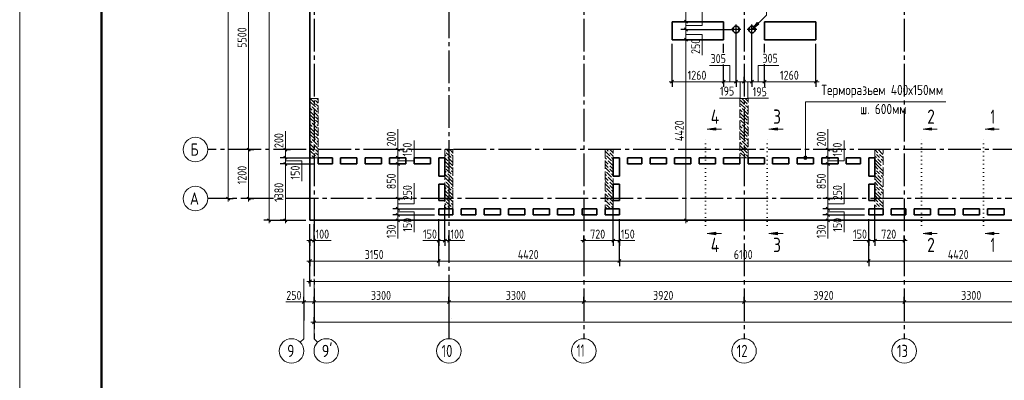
# Model space of a CAD drawing. Header units: millimetres. Extents: x 0 to 61017, y 0 to 42000.
# Tile 2 of 21: x 0 to 24087, y 15950 to 24781. Entities that reach past the tile are written whole.
import ezdxf

# ---------------------------------------------------------------- set-up
doc = ezdxf.new("R2010")
doc.units = ezdxf.units.MM
for name, pattern in [('______2', [270, 200, -70]), ('______5', [1100, 800, -100, 100, -100]), ('______9', [100, 0, -100])]:
    doc.linetypes.add(name, pattern=pattern)
for name, color, linetype, lineweight in [('Standard', 7, 'Continuous', 25), ('ЖБ Перекрытие верхний уровень', 7, 'Continuous', 35), ('ЖБ Пилон', 7, 'Continuous', 35), ('Оси', 40, '______5', 18), ('Примечания', 7, 'Continuous', 25), ('Размерная выноска', 7, 'Continuous', 13), ('Узлы символ', 7, 'Continuous', 25)]:
    doc.layers.add(name, color=color, linetype=linetype, lineweight=lineweight)
doc.styles.add('GOST 2.304-81', font='txt')
doc.styles.add('ISOCPEUR', font='txt')

msp = doc.modelspace()

# ---------------------------------------------------------------- hatches: boundary and pattern name
at = {"layer": 'ЖБ Пилон', "linetype": 'Continuous', "lineweight": 18, "transparency": 33554687}
for points in [[(7100, 22787), (7103, 22783), (7100, 22780)], [(7130, 22663), (7137, 22670), (7143, 22663), (7137, 22657)], [(7210, 22823), (7217, 22830), (7223, 22823), (7217, 22817)], [(7210, 22743), (7217, 22750), (7223, 22743), (7217, 22737)], [(17620, 22827), (17623, 22823), (17620, 22820)], [(17620, 22747), (17623, 22743), (17620, 22740)], [(17730, 22703), (17737, 22710), (17743, 22703), (17737, 22697)], [(17810, 22703), (17817, 22710), (17820, 22707), (17820, 22700), (17817, 22697)], [(7100, 22467), (7103, 22463), (7100, 22460)], [(7170, 22543), (7177, 22550), (7183, 22543), (7177, 22537)], [(7210, 22423), (7217, 22430), (7223, 22423), (7217, 22417)], [(7250, 22623), (7257, 22630), (7263, 22623), (7257, 22617)], [(7290, 22503), (7297, 22510), (7300, 22507), (7300, 22500), (7297, 22497)], [(17620, 22427), (17623, 22423), (17620, 22420)], [(17650, 22623), (17657, 22630), (17663, 22623), (17657, 22617)], [(17690, 22503), (17697, 22510), (17703, 22503), (17697, 22497)], [(17770, 22583), (17777, 22590), (17783, 22583), (17777, 22577)], [(7100, 22387), (7103, 22383), (7100, 22380)], [(7130, 22263), (7137, 22270), (7143, 22263), (7137, 22257)], [(7210, 22343), (7217, 22350), (7223, 22343), (7217, 22337)], [(7250, 22223), (7257, 22230), (7263, 22223), (7257, 22217)], [(17620, 22347), (17623, 22343), (17620, 22340)], [(17650, 22223), (17657, 22230), (17663, 22223), (17657, 22217)], [(17730, 22303), (17737, 22310), (17743, 22303), (17737, 22297)], [(17770, 22183), (17777, 22190), (17783, 22183), (17777, 22177)], [(17810, 22303), (17817, 22310), (17820, 22307), (17820, 22300), (17817, 22297)], [(7100, 22067), (7103, 22063), (7100, 22060)], [(7100, 21987), (7103, 21983), (7100, 21980)], [(7170, 22143), (7177, 22150), (7183, 22143), (7177, 22137)], [(7210, 22023), (7217, 22030), (7223, 22023), (7217, 22017)], [(7210, 21943), (7217, 21950), (7223, 21943), (7217, 21937)], [(7290, 22103), (7297, 22110), (7300, 22107), (7300, 22100), (7297, 22097)], [(17620, 22027), (17623, 22023), (17620, 22020)], [(17620, 21947), (17623, 21943), (17620, 21940)], [(17690, 22103), (17697, 22110), (17703, 22103), (17697, 22097)], [(7130, 21863), (7137, 21870), (7143, 21863), (7137, 21857)], [(7170, 21743), (7177, 21750), (7183, 21743), (7177, 21737)], [(7250, 21823), (7257, 21830), (7263, 21823), (7257, 21817)], [(7290, 21703), (7297, 21710), (7300, 21707), (7300, 21700), (7297, 21697)], [(17650, 21823), (17657, 21830), (17663, 21823), (17657, 21817)], [(17690, 21703), (17697, 21710), (17703, 21703), (17697, 21697)], [(17730, 21903), (17737, 21910), (17743, 21903), (17737, 21897)], [(17770, 21783), (17777, 21790), (17783, 21783), (17777, 21777)], [(17810, 21903), (17817, 21910), (17820, 21907), (17820, 21900), (17817, 21897)], [(7100, 21667), (7103, 21663), (7100, 21660)], [(7100, 21587), (7103, 21583), (7100, 21580)], [(7130, 21463), (7137, 21470), (7143, 21463), (7137, 21457)], [(7210, 21623), (7217, 21630), (7223, 21623), (7217, 21617)], [(7210, 21543), (7217, 21550), (7223, 21543), (7217, 21537)], [(10410, 21543), (10417, 21550), (10423, 21543), (10417, 21537)], [(10530, 21503), (10537, 21510), (10543, 21503), (10537, 21497)], [(14330, 21463), (14337, 21470), (14343, 21463), (14337, 21457)], [(14410, 21543), (14417, 21550), (14423, 21543), (14417, 21537)], [(17620, 21627), (17623, 21623), (17620, 21620)], [(17620, 21547), (17623, 21543), (17620, 21540)], [(17730, 21503), (17737, 21510), (17743, 21503), (17737, 21497)], [(17810, 21503), (17817, 21510), (17820, 21507), (17820, 21500), (17817, 21497)], [(20930, 21503), (20937, 21510), (20943, 21503), (20937, 21497)], [(21010, 21503), (21017, 21510), (21023, 21503), (21017, 21497)], [(21090, 21583), (21097, 21590), (21103, 21583), (21097, 21577)], [(7250, 21423), (7257, 21430), (7263, 21423), (7257, 21417)], [(10410, 21223), (10417, 21230), (10423, 21223), (10417, 21217)], [(10450, 21423), (10457, 21430), (10463, 21423), (10457, 21417)], [(10490, 21303), (10497, 21310), (10503, 21303), (10497, 21297)], [(10570, 21383), (10577, 21390), (10583, 21383), (10577, 21377)], [(14370, 21343), (14377, 21350), (14383, 21343), (14377, 21337)], [(14410, 21223), (14417, 21230), (14423, 21223), (14417, 21217)], [(14450, 21423), (14457, 21430), (14463, 21423), (14457, 21417)], [(14490, 21303), (14497, 21310), (14503, 21303), (14497, 21297)], [(17650, 21423), (17657, 21430), (17663, 21423), (17657, 21417)], [(20970, 21383), (20977, 21390), (20983, 21383), (20977, 21377)], [(21050, 21383), (21057, 21390), (21063, 21383), (21057, 21377)], [(21090, 21263), (21097, 21270), (21103, 21263), (21097, 21257)], [(10410, 21143), (10417, 21150), (10423, 21143), (10417, 21137)], [(10450, 21023), (10457, 21030), (10463, 21023), (10457, 21017)], [(10530, 21103), (10537, 21110), (10543, 21103), (10537, 21097)], [(10570, 20983), (10577, 20990), (10583, 20983), (10577, 20977)], [(14330, 21063), (14337, 21070), (14343, 21063), (14337, 21057)], [(14410, 21143), (14417, 21150), (14423, 21143), (14417, 21137)], [(14450, 21023), (14457, 21030), (14463, 21023), (14457, 21017)], [(20930, 21103), (20937, 21110), (20943, 21103), (20937, 21097)], [(20970, 20983), (20977, 20990), (20983, 20983), (20977, 20977)], [(21010, 21103), (21017, 21110), (21023, 21103), (21017, 21097)], [(21050, 20983), (21057, 20990), (21063, 20983), (21057, 20977)], [(21090, 21183), (21097, 21190), (21103, 21183), (21097, 21177)], [(10410, 20823), (10417, 20830), (10423, 20823), (10417, 20817)], [(10410, 20743), (10417, 20750), (10423, 20743), (10417, 20737)], [(10490, 20903), (10497, 20910), (10503, 20903), (10497, 20897)], [(14370, 20943), (14377, 20950), (14383, 20943), (14377, 20937)], [(14410, 20823), (14417, 20830), (14423, 20823), (14417, 20817)], [(14410, 20743), (14417, 20750), (14423, 20743), (14417, 20737)], [(14490, 20903), (14497, 20910), (14503, 20903), (14497, 20897)], [(21090, 20863), (21097, 20870), (21103, 20863), (21097, 20857)], [(21090, 20783), (21097, 20790), (21103, 20783), (21097, 20777)], [(10450, 20623), (10457, 20630), (10463, 20623), (10457, 20617)], [(10490, 20503), (10497, 20510), (10503, 20503), (10497, 20497)], [(10530, 20703), (10537, 20710), (10543, 20703), (10537, 20697)], [(10570, 20583), (10577, 20590), (10583, 20583), (10577, 20577)], [(14330, 20663), (14337, 20670), (14343, 20663), (14337, 20657)], [(14370, 20543), (14377, 20550), (14383, 20543), (14377, 20537)], [(14450, 20623), (14457, 20630), (14463, 20623), (14457, 20617)], [(14490, 20503), (14497, 20510), (14503, 20503), (14497, 20497)], [(20930, 20703), (20937, 20710), (20943, 20703), (20937, 20697)], [(20970, 20583), (20977, 20590), (20983, 20583), (20977, 20577)], [(21010, 20703), (21017, 20710), (21023, 20703), (21017, 20697)], [(21050, 20583), (21057, 20590), (21063, 20583), (21057, 20577)], [(10410, 20423), (10417, 20430), (10423, 20423), (10417, 20417)], [(10410, 20343), (10417, 20350), (10423, 20343), (10417, 20337)], [(10530, 20303), (10537, 20310), (10543, 20303), (10537, 20297)], [(14330, 20263), (14337, 20270), (14343, 20263), (14337, 20257)], [(14410, 20423), (14417, 20430), (14423, 20423), (14417, 20417)], [(14410, 20343), (14417, 20350), (14423, 20343), (14417, 20337)], [(20930, 20303), (20937, 20310), (20943, 20303), (20937, 20297)], [(21010, 20303), (21017, 20310), (21023, 20303), (21017, 20297)], [(21090, 20463), (21097, 20470), (21103, 20463), (21097, 20457)], [(21090, 20383), (21097, 20390), (21103, 20383), (21097, 20377)], [(10450, 20223), (10457, 20230), (10463, 20223), (10457, 20217)], [(10570, 20183), (10577, 20190), (10583, 20183), (10577, 20177)], [(14450, 20223), (14457, 20230), (14463, 20223), (14457, 20217)], [(20970, 20183), (20977, 20190), (20983, 20183), (20977, 20177)], [(21050, 20183), (21057, 20190), (21063, 20183), (21057, 20177)]]:
    msp.add_hatch(color=7, dxfattribs=at).paths.add_polyline_path(points, flags=16)
at = {"layer": 'Примечания', "linetype": 'Continuous', "lineweight": 13, "transparency": 33554687}
msp.add_hatch(color=7, dxfattribs=at).paths.add_polyline_path([(18085, 24667), (17915, 24540), (18042, 24710)], flags=16)
for points in [[(19242, 21439), (19197, 21439), (19181, 21422)], [(19242, 21439), (19181, 21422), (19259, 21422)], [(19197, 21439), (19242, 21439), (19220, 21445)], [(19259, 21422), (19181, 21422), (19175, 21400)], [(19259, 21422), (19175, 21400), (19265, 21400)], [(19265, 21400), (19175, 21400), (19181, 21377)], [(19265, 21400), (19181, 21377), (19259, 21377)], [(19259, 21377), (19181, 21377), (19197, 21361)], [(19259, 21377), (19197, 21361), (19242, 21361)], [(19242, 21361), (19197, 21361), (19220, 21355)]]:
    msp.add_hatch(color=7, dxfattribs=at).paths.add_polyline_path(points)
at = {"layer": 'Узлы символ', "linetype": 'Continuous', "lineweight": 13, "transparency": 33554687}
for points in [[(17030, 22072), (16820, 22102), (17030, 22132)], [(18540, 22072), (18330, 22102), (18540, 22132)], [(22310, 22072), (22100, 22102), (22310, 22132)], [(23828, 22072), (23618, 22102), (23828, 22132)], [(17030, 19515), (16820, 19545), (17030, 19575)], [(18540, 19515), (18330, 19545), (18540, 19575)], [(22310, 19515), (22100, 19545), (22310, 19575)], [(23828, 19515), (23618, 19545), (23828, 19575)]]:
    msp.add_hatch(color=7, dxfattribs=at).paths.add_polyline_path(points, flags=16)

# ---------------------------------------------------------------- linework, layer by layer
at = {"layer": 'Standard', "color": 7, "linetype": 'Continuous', "lineweight": 13, "transparency": 33554687}
for p, q in [((5600, 21600), (5600, 27100)), ((16297, 27100), (16297, 24730)), ((16297, 24730), (16297, 24540)), ((16297, 24540), (16297, 24290)), ((16297, 24290), (16297, 19870)), ((15960, 23260), (15885, 23260)), ((17220, 23260), (17525, 23260)), ((17525, 23260), (17720, 23260)), ((17720, 23260), (17915, 23260)), ((17915, 23260), (18220, 23260)), ((18220, 23260), (19480, 23260)), ((19480, 23260), (19555, 23260)), ((6500, 21600), (6500, 21675)), ((9250, 21600), (9250, 21675)), ((19770, 21600), (19770, 21675)), ((6500, 21400), (6500, 21250)), ((6500, 21250), (6500, 19870)), ((9250, 21250), (9250, 20400)), ((19770, 21250), (19770, 20400)), ((5100, 20400), (5100, 20325)), ((5600, 20400), (5600, 20325)), ((9250, 20400), (9250, 20150)), ((19770, 20400), (19770, 20150)), ((9250, 20150), (9250, 20000)), ((9250, 20000), (9250, 19870)), ((19770, 20150), (19770, 20000)), ((19770, 20000), (19770, 19870)), ((6100, 19870), (6100, 19795)), ((6500, 19870), (6500, 19795)), ((9250, 19870), (9250, 19795)), ((16297, 19870), (16297, 19795)), ((19770, 19870), (19770, 19795)), ((7100, 19370), (7025, 19370)), ((7100, 19370), (7200, 19370)), ((7200, 19370), (7275, 19370)), ((10250, 19370), (10175, 19370)), ((10250, 19370), (10400, 19370)), ((10400, 19370), (10500, 19370)), ((10500, 19370), (10575, 19370)), ((13800, 19370), (13725, 19370)), ((14520, 19370), (13800, 19370)), ((14670, 19370), (14520, 19370)), ((14670, 19370), (14745, 19370)), ((20770, 19370), (20695, 19370)), ((20770, 19370), (20920, 19370)), ((20920, 19370), (21640, 19370)), ((21640, 19370), (21715, 19370)), ((7100, 18870), (7025, 18870)), ((7100, 18870), (10250, 18870)), ((10250, 18870), (14670, 18870)), ((14670, 18870), (20770, 18870)), ((20770, 18870), (25190, 18870)), ((6950, 16970), (6950, 18432)), ((7100, 18370), (7025, 18370)), ((7100, 18370), (49710, 18370)), ((7200, 16970), (7200, 18432)), ((6950, 17870), (6875, 17870)), ((6950, 17870), (7200, 17870)), ((7200, 17870), (10500, 17870)), ((10500, 17870), (13800, 17870)), ((13800, 17870), (17720, 17870)), ((17720, 17870), (21640, 17870)), ((21640, 17870), (24940, 17870)), ((7200, 17370), (7125, 17370)), ((49280, 17370), (7200, 17370)), ((6950, 16970), (6862, 16882)), ((7200, 16970), (7288, 16882))]:
    msp.add_line(p, q, dxfattribs=at)
at = {"layer": 'Standard', "color": 251, "linetype": 'Continuous', "lineweight": -3, "true_color": 0x656565, "transparency": 33554687}
for p, q in [((16297, 24730), (16172, 24730)), ((16297, 24730), (16422, 24730)), ((16297, 24540), (16172, 24540)), ((16297, 24540), (16422, 24540)), ((15960, 23260), (15960, 24190)), ((16297, 24290), (16172, 24290)), ((16297, 24290), (16422, 24290)), ((16297, 24290), (16297, 24290)), ((17220, 23970), (17220, 24190)), ((19480, 23260), (19480, 24190)), ((15960, 23260), (15960, 23385)), ((17220, 23260), (17220, 23385)), ((17525, 23260), (17525, 23385)), ((17720, 23260), (17720, 23385)), ((17915, 23260), (17915, 23385)), ((18220, 23260), (18220, 23385)), ((19480, 23260), (19480, 23385)), ((15960, 23260), (15960, 23135)), ((17220, 23260), (17220, 23135)), ((17525, 23260), (17525, 23135)), ((17720, 23260), (17720, 23135)), ((17915, 23260), (17915, 23135)), ((18220, 23260), (18220, 23135)), ((19480, 23260), (19480, 23135)), ((5600, 21600), (5475, 21600)), ((5600, 21600), (5725, 21600)), ((5600, 21600), (5600, 21600)), ((6500, 21600), (6375, 21600)), ((6500, 21600), (6625, 21600)), ((6500, 21600), (6500, 21600)), ((9250, 21600), (9125, 21600)), ((9250, 21600), (9375, 21600)), ((9250, 21600), (9250, 21600)), ((19770, 21600), (19645, 21600)), ((19770, 21600), (19895, 21600)), ((19770, 21600), (19770, 21600)), ((6500, 21400), (6375, 21400)), ((6500, 21250), (6375, 21250)), ((6500, 21400), (6625, 21400)), ((6500, 21250), (6625, 21250)), ((9250, 21400), (9125, 21400)), ((9250, 21250), (9125, 21250)), ((9250, 21400), (9375, 21400)), ((9250, 21400), (9250, 21400)), ((9250, 21250), (9375, 21250)), ((9250, 21250), (9250, 21250)), ((19770, 21400), (19645, 21400)), ((19770, 21250), (19645, 21250)), ((19770, 21400), (19895, 21400)), ((19770, 21400), (19770, 21400)), ((19770, 21250), (19895, 21250)), ((19770, 21250), (19770, 21250)), ((5100, 20400), (4975, 20400)), ((5100, 20400), (5225, 20400)), ((5100, 20400), (5100, 20400)), ((5600, 20400), (5475, 20400)), ((5600, 20400), (5725, 20400)), ((5600, 20400), (5600, 20400)), ((9250, 20400), (9125, 20400)), ((9250, 20400), (9375, 20400)), ((9250, 20400), (9250, 20400)), ((19770, 20400), (19645, 20400)), ((19770, 20400), (19895, 20400)), ((19770, 20400), (19770, 20400)), ((9250, 20150), (9125, 20150)), ((9250, 20000), (9125, 20000)), ((9250, 20150), (9375, 20150)), ((9250, 20000), (9375, 20000)), ((19770, 20150), (19645, 20150)), ((19770, 20000), (19645, 20000)), ((19770, 20150), (19895, 20150)), ((19770, 20000), (19895, 20000)), ((6100, 19870), (5975, 19870)), ((6100, 19870), (6225, 19870)), ((6100, 19870), (7000, 19870)), ((6500, 19870), (6375, 19870)), ((6500, 19870), (6625, 19870)), ((6500, 19870), (7000, 19870)), ((7100, 18870), (7100, 19770)), ((7100, 18370), (7100, 19770)), ((7100, 19370), (7100, 19770)), ((7200, 19370), (7200, 19770)), ((9250, 19870), (9125, 19870)), ((9250, 19870), (9375, 19870)), ((9250, 19870), (9250, 19870)), ((16297, 19870), (16172, 19870)), ((16297, 19870), (16422, 19870)), ((16297, 19870), (16297, 19870)), ((19770, 19870), (19645, 19870)), ((19770, 19870), (19895, 19870)), ((19770, 19870), (19770, 19870)), ((7100, 19370), (7100, 19495)), ((7100, 19370), (7100, 19245)), ((7200, 19370), (7200, 19495)), ((7200, 19370), (7200, 19245)), ((10250, 19370), (10250, 19495)), ((10250, 19370), (10250, 19245)), ((10400, 19370), (10400, 19495)), ((10400, 19370), (10400, 19245)), ((10500, 19370), (10500, 19495)), ((10500, 19370), (10500, 19245)), ((10500, 19370), (10500, 19190)), ((13800, 19370), (13800, 19495)), ((13800, 19370), (13800, 19245)), ((13800, 19370), (13800, 19305)), ((14520, 19370), (14520, 19495)), ((14520, 19370), (14520, 19245)), ((14670, 19370), (14670, 19495)), ((14670, 19370), (14670, 19245)), ((20770, 19370), (20770, 19495)), ((20770, 19370), (20770, 19245)), ((20920, 19370), (20920, 19495)), ((20920, 19370), (20920, 19245)), ((21640, 19370), (21640, 19495)), ((21640, 19370), (21640, 19245)), ((21640, 19370), (21640, 19305)), ((7100, 18870), (7100, 18995)), ((7100, 18870), (7100, 18745)), ((10250, 18870), (10250, 18995)), ((10250, 18870), (10250, 18745)), ((14670, 18870), (14670, 18995)), ((14670, 18870), (14670, 18745)), ((20770, 18870), (20770, 18995)), ((20770, 18870), (20770, 18745)), ((7100, 18370), (7100, 18495)), ((7100, 18370), (7100, 18245)), ((6950, 17870), (6950, 17995)), ((6950, 17870), (6950, 17745)), ((6950, 17870), (6950, 17418)), ((7200, 17870), (7200, 17995)), ((7200, 17870), (7200, 17745)), ((7200, 17870), (7200, 17418)), ((10500, 17870), (10500, 17995)), ((10500, 17870), (10500, 17745)), ((10500, 17870), (10500, 17418)), ((13800, 17870), (13800, 17995)), ((13800, 17870), (13800, 17745)), ((13800, 17870), (13800, 17418)), ((17720, 17870), (17720, 17995)), ((17720, 17870), (17720, 17745)), ((17720, 17870), (17720, 17418)), ((21640, 17870), (21640, 17995)), ((21640, 17870), (21640, 17745)), ((21640, 17870), (21640, 17418)), ((7200, 17370), (7200, 17495)), ((7200, 17370), (7200, 17245)), ((7200, 17370), (7200, 17370))]:
    msp.add_line(p, q, dxfattribs=at)
at = {"layer": 'Standard', "color": 7, "linetype": 'Continuous', "lineweight": 25, "transparency": 33554687}
for p, q in [((16260, 24767), (16335, 24692)), ((16260, 24577), (16335, 24502)), ((16260, 24328), (16335, 24253)), ((15922, 23222), (15997, 23297)), ((17183, 23222), (17258, 23297)), ((17487, 23222), (17562, 23297)), ((17682, 23222), (17758, 23297)), ((17878, 23222), (17953, 23297)), ((18182, 23222), (18258, 23297)), ((19442, 23222), (19517, 23297)), ((5638, 21562), (5562, 21638)), ((6462, 21638), (6538, 21562)), ((9212, 21638), (9288, 21562)), ((19733, 21638), (19807, 21562)), ((6462, 21438), (6538, 21362)), ((6462, 21287), (6538, 21212)), ((9212, 21438), (9288, 21362)), ((9212, 21287), (9288, 21212)), ((19733, 21438), (19807, 21362)), ((19733, 21287), (19807, 21212)), ((5138, 20362), (5062, 20438)), ((5638, 20362), (5562, 20438)), ((9212, 20438), (9288, 20362)), ((19733, 20438), (19807, 20362)), ((9212, 20187), (9288, 20112)), ((9212, 20038), (9288, 19962)), ((19733, 20187), (19807, 20112)), ((19733, 20038), (19807, 19962)), ((6062, 19907), (6138, 19833)), ((6462, 19907), (6538, 19833)), ((9212, 19907), (9288, 19833)), ((16260, 19907), (16335, 19833)), ((19733, 19907), (19807, 19833)), ((7062, 19333), (7138, 19407)), ((7162, 19333), (7238, 19407)), ((10212, 19333), (10288, 19407)), ((10362, 19333), (10438, 19407)), ((10462, 19333), (10538, 19407)), ((13838, 19407), (13762, 19333)), ((14558, 19407), (14483, 19333)), ((14707, 19407), (14633, 19333)), ((20733, 19333), (20807, 19407)), ((20882, 19333), (20958, 19407)), ((21602, 19333), (21677, 19407)), ((7062, 18833), (7138, 18907)), ((10212, 18833), (10288, 18907)), ((14633, 18833), (14707, 18907)), ((20733, 18833), (20807, 18907)), ((7062, 18333), (7138, 18407)), ((6912, 17833), (6988, 17907)), ((7162, 17833), (7238, 17907)), ((10462, 17833), (10538, 17907)), ((13762, 17833), (13838, 17907)), ((17682, 17833), (17758, 17907)), ((21602, 17833), (21677, 17907)), ((7238, 17407), (7162, 17333))]:
    msp.add_line(p, q, dxfattribs=at)
at = {"layer": 'Standard', "color": 8, "linetype": '______5', "lineweight": -3, "transparency": 33554687}
for p, q in [((17525, 24420), (17525, 24660)), ((17915, 24420), (17915, 24660)), ((17645, 24540), (17405, 24540)), ((18035, 24540), (17795, 24540))]:
    msp.add_line(p, q, dxfattribs=at)
at = {"layer": 'Standard', "color": 7, "linetype": 'Continuous', "lineweight": 13, "transparency": 33554687}
msp.add_lwpolyline([(0, 0), (59400, 0), (59400, 42000), (0, 42000), (0, 0)], close=True, dxfattribs=at)
at = {"layer": 'Standard', "color": 7, "linetype": 'Continuous', "lineweight": 50, "transparency": 33554687}
msp.add_lwpolyline([(2000, 41500), (58900, 41500), (58900, 500), (2000, 500), (2000, 41500)], close=True, dxfattribs=at)
at = {"layer": 'Standard', "color": 7, "linetype": 'Continuous', "lineweight": 13, "transparency": 33554687}
for points in [[(5100, 20400), (5100, 29236), (5100, 29236), (5100, 38900)], [(6100, 34830), (6100, 26930), (6100, 26930), (6100, 19870)], [(15960, 23260), (16309, 23260), (16309, 23260), (16383, 23260), (16383, 23260), (17220, 23260)], [(5600, 20400), (5600, 20655), (5600, 20655), (5600, 21600)], [(6500, 21600), (6500, 21543), (6500, 21543), (6500, 21453), (6500, 21453), (6500, 21400)], [(9250, 21600), (9250, 21583), (9250, 21583), (9250, 21543), (9250, 21543), (9250, 21437), (9250, 21437), (9250, 21400)], [(19770, 21600), (19770, 21588), (19770, 21588), (19770, 21543), (19770, 21543), (19770, 21437), (19770, 21437), (19770, 21400)], [(9250, 21400), (9250, 21361), (9250, 21361), (9250, 21250)], [(19770, 21400), (19770, 21361), (19770, 21361), (19770, 21250)]]:
    msp.add_lwpolyline(points, dxfattribs=at)
at = {"layer": 'Standard', "color": 251, "linetype": 'Continuous', "lineweight": -3, "true_color": 0x656565, "transparency": 33554687}
for points in [[(16297, 24730), (16616, 24730), (16616, 24730), (17120, 24730)], [(16297, 24540), (16631, 24540), (16631, 24540), (17425, 24540)], [(17525, 23260), (17525, 23277), (17525, 23277), (17525, 23553), (17525, 23553), (17525, 23806), (17525, 23806), (17525, 24440)], [(17915, 23260), (17915, 23277), (17915, 23277), (17915, 23642), (17915, 23642), (17915, 23976), (17915, 23976), (17915, 24440)], [(18220, 23977), (18220, 24108), (18220, 24108), (18220, 24190)], [(17220, 23260), (17220, 23277), (17220, 23277), (17220, 23484), (17220, 23484), (17220, 23674), (17220, 23674), (17220, 23685)], [(18220, 23260), (18220, 23277), (18220, 23277), (18220, 23692)], [(17720, 23260), (17720, 23277), (17720, 23277), (17720, 23336)], [(6500, 21400), (6589, 21400), (6589, 21400), (7200, 21400)], [(6500, 21250), (6667, 21250), (6667, 21250), (7200, 21250)], [(10400, 19370), (10400, 19387), (10400, 19387), (10400, 19645), (10400, 19645), (10400, 20250)], [(14520, 19370), (14520, 19387), (14520, 19387), (14520, 20250)], [(20920, 19370), (20920, 19387), (20920, 19387), (20920, 19714), (20920, 19714), (20920, 20250)], [(9250, 20150), (9516, 20150), (9516, 20150), (10150, 20150)], [(9250, 20000), (9544, 20000), (9544, 20000), (10150, 20000)], [(19770, 20150), (20036, 20150), (20036, 20150), (20670, 20150)], [(19770, 20000), (20064, 20000), (20064, 20000), (20670, 20000)], [(10250, 19370), (10250, 19387), (10250, 19387), (10250, 19576), (10250, 19576), (10250, 19900)], [(10250, 18870), (10250, 18887), (10250, 18887), (10250, 18887), (10250, 18887), (10250, 18887), (10250, 18887), (10250, 18887), (10250, 18887), (10250, 18887), (10250, 18887), (10250, 18887), (10250, 18887), (10250, 18887), (10250, 18887), (10250, 18887), (10250, 18887), (10250, 19722), (10250, 19722), (10250, 19900)], [(14670, 19370), (14670, 19387), (14670, 19387), (14670, 19900)], [(14670, 18870), (14670, 18887), (14670, 18887), (14670, 18887), (14670, 18887), (14670, 18887), (14670, 18887), (14670, 18887), (14670, 18887), (14670, 18887), (14670, 18887), (14670, 18887), (14670, 18887), (14670, 18887), (14670, 18887), (14670, 19900)], [(20770, 19370), (20770, 19387), (20770, 19387), (20770, 19627), (20770, 19627), (20770, 19900)], [(20770, 18870), (20770, 18887), (20770, 18887), (20770, 18887), (20770, 18887), (20770, 18887), (20770, 18887), (20770, 18887), (20770, 18887), (20770, 18887), (20770, 18887), (20770, 18887), (20770, 18887), (20770, 19900)]]:
    msp.add_lwpolyline(points, dxfattribs=at)
at = {"layer": 'ЖБ Перекрытие верхний уровень', "color": 7, "linetype": 'Continuous', "lineweight": 35, "transparency": 33554687}
for p, q in [((7100, 34500), (7100, 19870)), ((17220, 24730), (15960, 24730)), ((15960, 24730), (15960, 24290)), ((17220, 24290), (17220, 24730)), ((17453, 24577), (17445, 24553)), ((17468, 24597), (17453, 24577)), ((17488, 24612), (17468, 24597)), ((17512, 24620), (17488, 24612)), ((17538, 24620), (17512, 24620)), ((17562, 24612), (17538, 24620)), ((17582, 24597), (17562, 24612)), ((17597, 24577), (17582, 24597)), ((17605, 24553), (17597, 24577)), ((17843, 24577), (17835, 24553)), ((17858, 24597), (17843, 24577)), ((17878, 24612), (17858, 24597)), ((17902, 24620), (17878, 24612)), ((17928, 24620), (17902, 24620)), ((17952, 24612), (17928, 24620)), ((17972, 24597), (17952, 24612)), ((17987, 24577), (17972, 24597)), ((17995, 24553), (17987, 24577)), ((19480, 24730), (18220, 24730)), ((18220, 24730), (18220, 24290)), ((19480, 24290), (19480, 24730)), ((17445, 24553), (17445, 24527)), ((17445, 24527), (17453, 24503)), ((17453, 24503), (17468, 24483)), ((17468, 24483), (17488, 24468)), ((17488, 24468), (17512, 24460)), ((17512, 24460), (17538, 24460)), ((17538, 24460), (17562, 24468)), ((17562, 24468), (17582, 24483)), ((17582, 24483), (17597, 24503)), ((17597, 24503), (17605, 24527)), ((17605, 24527), (17605, 24553)), ((17835, 24553), (17835, 24527)), ((17835, 24527), (17843, 24503)), ((17843, 24503), (17858, 24483)), ((17858, 24483), (17878, 24468)), ((17878, 24468), (17902, 24460)), ((17902, 24460), (17928, 24460)), ((17928, 24460), (17952, 24468)), ((17952, 24468), (17972, 24483)), ((17972, 24483), (17987, 24503)), ((17987, 24503), (17995, 24527)), ((17995, 24527), (17995, 24553)), ((15960, 24290), (17220, 24290)), ((18220, 24290), (19480, 24290)), ((7300, 21250), (7300, 21400)), ((7300, 21400), (7650, 21400)), ((7650, 21250), (7300, 21250)), ((7650, 21400), (7650, 21250)), ((7850, 21250), (7850, 21400)), ((7850, 21400), (8250, 21400)), ((8250, 21250), (7850, 21250)), ((8250, 21400), (8250, 21250)), ((8450, 21250), (8450, 21400)), ((8450, 21400), (8850, 21400)), ((8850, 21250), (8450, 21250)), ((8850, 21400), (8850, 21250)), ((9050, 21250), (9050, 21400)), ((9050, 21400), (9450, 21400)), ((9450, 21250), (9050, 21250)), ((9450, 21400), (9450, 21250)), ((9650, 21250), (9650, 21400)), ((9650, 21400), (10050, 21400)), ((10050, 21250), (9650, 21250)), ((10050, 21400), (10050, 21250)), ((10250, 20950), (10250, 21400)), ((10250, 21400), (10400, 21400)), ((10400, 21400), (10400, 20950)), ((14520, 20950), (14520, 21400)), ((14520, 21400), (14670, 21400)), ((14670, 21400), (14670, 20950)), ((14870, 21250), (14870, 21400)), ((14870, 21400), (15220, 21400)), ((15220, 21250), (14870, 21250)), ((15220, 21400), (15220, 21250)), ((15420, 21400), (15820, 21400)), ((15420, 21250), (15420, 21400)), ((15820, 21250), (15420, 21250)), ((15820, 21400), (15820, 21250)), ((16020, 21250), (16020, 21400)), ((16020, 21400), (16420, 21400)), ((16420, 21250), (16020, 21250)), ((16420, 21400), (16420, 21250)), ((16620, 21250), (16620, 21400)), ((16620, 21400), (17020, 21400)), ((17020, 21250), (16620, 21250)), ((17020, 21400), (17020, 21250)), ((17220, 21250), (17220, 21400)), ((17220, 21400), (17620, 21400)), ((17620, 21250), (17220, 21250)), ((17620, 21400), (17620, 21250)), ((17820, 21250), (17820, 21400)), ((17820, 21400), (18220, 21400)), ((18220, 21250), (17820, 21250)), ((18220, 21400), (18220, 21250)), ((18420, 21250), (18420, 21400)), ((18420, 21400), (18820, 21400)), ((18820, 21250), (18420, 21250)), ((18820, 21400), (18820, 21250)), ((19020, 21250), (19020, 21400)), ((19020, 21400), (19420, 21400)), ((19420, 21250), (19020, 21250)), ((19420, 21400), (19420, 21250)), ((19620, 21250), (19620, 21400)), ((19620, 21400), (20020, 21400)), ((20020, 21250), (19620, 21250)), ((20020, 21400), (20020, 21250)), ((20220, 21250), (20220, 21400)), ((20220, 21400), (20570, 21400)), ((20570, 21250), (20220, 21250)), ((20570, 21400), (20570, 21250)), ((20770, 21400), (20920, 21400)), ((20770, 20950), (20770, 21400)), ((20920, 21400), (20920, 20950)), ((10400, 20950), (10250, 20950)), ((10250, 20350), (10250, 20750)), ((10250, 20750), (10400, 20750)), ((10400, 20750), (10400, 20350)), ((14670, 20950), (14520, 20950)), ((14520, 20350), (14520, 20750)), ((14520, 20750), (14670, 20750)), ((14670, 20750), (14670, 20350)), ((20920, 20950), (20770, 20950)), ((20770, 20350), (20770, 20750)), ((20770, 20750), (20920, 20750)), ((20920, 20750), (20920, 20350)), ((10400, 20350), (10250, 20350)), ((14670, 20350), (14520, 20350)), ((20920, 20350), (20770, 20350)), ((10250, 20000), (10250, 20150)), ((10250, 20150), (10600, 20150)), ((10600, 20000), (10250, 20000)), ((10600, 20150), (10600, 20000)), ((10800, 20000), (10800, 20150)), ((10800, 20150), (11160, 20150)), ((11160, 20000), (10800, 20000)), ((11160, 20150), (11160, 20000)), ((11360, 20000), (11360, 20150)), ((11360, 20150), (11760, 20150)), ((11760, 20000), (11360, 20000)), ((11760, 20150), (11760, 20000)), ((11960, 20000), (11960, 20150)), ((11960, 20150), (12360, 20150)), ((12360, 20000), (11960, 20000)), ((12360, 20150), (12360, 20000)), ((12560, 20000), (12560, 20150)), ((12560, 20150), (12960, 20150)), ((12960, 20000), (12560, 20000)), ((12960, 20150), (12960, 20000)), ((13160, 20000), (13160, 20150)), ((13160, 20150), (13560, 20150)), ((13560, 20000), (13160, 20000)), ((13560, 20150), (13560, 20000)), ((13760, 20000), (13760, 20150)), ((13760, 20150), (14120, 20150)), ((14120, 20000), (13760, 20000)), ((14120, 20150), (14120, 20000)), ((14320, 20000), (14320, 20150)), ((14320, 20150), (14670, 20150)), ((14670, 20000), (14320, 20000)), ((14670, 20150), (14670, 20000)), ((20770, 20150), (21120, 20150)), ((20770, 20000), (20770, 20150)), ((21120, 20000), (20770, 20000)), ((21120, 20150), (21120, 20000)), ((21320, 20000), (21320, 20150)), ((21320, 20150), (21680, 20150)), ((21680, 20000), (21320, 20000)), ((21680, 20150), (21680, 20000)), ((21880, 20000), (21880, 20150)), ((21880, 20150), (22280, 20150)), ((22280, 20000), (21880, 20000)), ((22280, 20150), (22280, 20000)), ((22480, 20150), (22880, 20150)), ((22480, 20000), (22480, 20150)), ((22880, 20000), (22480, 20000)), ((22880, 20150), (22880, 20000)), ((23080, 20000), (23080, 20150)), ((23080, 20150), (23480, 20150)), ((23480, 20000), (23080, 20000)), ((23480, 20150), (23480, 20000)), ((23680, 20000), (23680, 20150)), ((23680, 20150), (24080, 20150)), ((24080, 20000), (23680, 20000)), ((24080, 20150), (24080, 20000)), ((7100, 19870), (28240, 19870))]:
    msp.add_line(p, q, dxfattribs=at)
at = {"layer": 'ЖБ Пилон', "color": 253, "linetype": '______2', "lineweight": 13, "true_color": 0xa0a0a0, "transparency": 33554687}
for p, q in [((7100, 22850), (7100, 21400)), ((7300, 22850), (7100, 22850)), ((7300, 21400), (7300, 22850)), ((17620, 22850), (17620, 21400)), ((17820, 22850), (17620, 22850)), ((17820, 21400), (17820, 22850)), ((10400, 21600), (10400, 20150)), ((10600, 21600), (10400, 21600)), ((10600, 20150), (10600, 21600)), ((14320, 21600), (14320, 20150)), ((14520, 21600), (14320, 21600)), ((14520, 20150), (14520, 21600)), ((20920, 21600), (20920, 20150)), ((21120, 21600), (20920, 21600)), ((21120, 20150), (21120, 21600)), ((7100, 21400), (7300, 21400)), ((17620, 21400), (17820, 21400)), ((10400, 20150), (10600, 20150)), ((14320, 20150), (14520, 20150)), ((20920, 20150), (21120, 20150))]:
    msp.add_line(p, q, dxfattribs=at)
at = {"layer": 'ЖБ Пилон', "color": 9, "linetype": 'Continuous', "lineweight": 18, "true_color": 0xc7c7c7, "transparency": 33554687}
for p, q in [((7100, 22700), (7117, 22683)), ((7157, 22803), (7117, 22843)), ((7117, 22763), (7237, 22643)), ((7197, 22763), (7157, 22803)), ((7157, 22643), (7277, 22523)), ((7190, 22850), (7197, 22843)), ((7237, 22803), (7300, 22740)), ((7237, 22723), (7300, 22660)), ((7300, 22820), (7270, 22850)), ((17620, 22660), (17637, 22643)), ((17637, 22803), (17717, 22723)), ((17637, 22723), (17757, 22603)), ((17717, 22803), (17670, 22850)), ((17717, 22803), (17797, 22723)), ((17750, 22850), (17797, 22803)), ((17797, 22643), (17757, 22683)), ((17797, 22803), (17820, 22780)), ((17820, 22620), (17797, 22643)), ((7100, 22620), (7157, 22563)), ((7100, 22540), (7197, 22443)), ((7157, 22403), (7117, 22443)), ((7197, 22363), (7157, 22403)), ((7300, 22420), (7197, 22523)), ((7237, 22403), (7300, 22340)), ((7300, 22580), (7277, 22603)), ((17620, 22580), (17677, 22523)), ((17717, 22403), (17620, 22500)), ((17637, 22403), (17717, 22323)), ((17797, 22483), (17677, 22603)), ((17717, 22483), (17797, 22403)), ((17717, 22403), (17797, 22323)), ((17797, 22563), (17820, 22540)), ((17797, 22483), (17820, 22460)), ((17797, 22403), (17820, 22380)), ((7100, 22300), (7117, 22283)), ((7100, 22220), (7157, 22163)), ((7117, 22363), (7237, 22243)), ((7157, 22243), (7277, 22123)), ((7237, 22323), (7300, 22260)), ((7300, 22180), (7277, 22203)), ((17620, 22260), (17637, 22243)), ((17620, 22180), (17677, 22123)), ((17637, 22323), (17757, 22203)), ((17797, 22083), (17677, 22203)), ((17797, 22243), (17757, 22283)), ((17820, 22220), (17797, 22243)), ((17797, 22163), (17820, 22140)), ((7100, 22140), (7197, 22043)), ((7157, 22003), (7117, 22043)), ((7117, 21963), (7237, 21843)), ((7197, 21963), (7157, 22003)), ((7300, 22020), (7197, 22123)), ((7237, 22003), (7300, 21940)), ((7237, 21923), (7300, 21860)), ((17717, 22003), (17620, 22100)), ((17637, 22003), (17717, 21923)), ((17637, 21923), (17757, 21803)), ((17717, 22083), (17797, 22003)), ((17717, 22003), (17797, 21923)), ((17797, 22083), (17820, 22060)), ((17797, 22003), (17820, 21980)), ((7100, 21900), (7117, 21883)), ((7100, 21820), (7157, 21763)), ((7100, 21740), (7197, 21643)), ((7157, 21843), (7277, 21723)), ((7300, 21620), (7197, 21723)), ((7300, 21780), (7277, 21803)), ((17620, 21860), (17637, 21843)), ((17620, 21780), (17677, 21723)), ((17717, 21603), (17620, 21700)), ((17797, 21683), (17677, 21803)), ((17717, 21683), (17797, 21603)), ((17797, 21843), (17757, 21883)), ((17820, 21820), (17797, 21843)), ((17797, 21763), (17820, 21740)), ((17797, 21683), (17820, 21660)), ((7100, 21500), (7117, 21483)), ((7157, 21603), (7117, 21643)), ((7117, 21563), (7237, 21443)), ((7197, 21563), (7157, 21603)), ((7157, 21443), (7200, 21400)), ((7237, 21603), (7300, 21540)), ((7237, 21523), (7300, 21460)), ((10400, 21480), (10437, 21443)), ((10437, 21523), (10557, 21403)), ((10440, 21600), (10517, 21523)), ((10520, 21600), (10597, 21523)), ((10597, 21443), (10557, 21483)), ((10600, 21440), (10597, 21443)), ((14320, 21560), (14437, 21443)), ((14357, 21443), (14477, 21323)), ((14397, 21563), (14360, 21600)), ((14437, 21523), (14520, 21440)), ((14440, 21600), (14517, 21523)), ((17620, 21460), (17637, 21443)), ((17637, 21603), (17717, 21523)), ((17637, 21523), (17757, 21403)), ((17717, 21603), (17797, 21523)), ((17797, 21443), (17757, 21483)), ((17797, 21603), (17820, 21580)), ((17820, 21420), (17797, 21443)), ((20920, 21600), (20997, 21523)), ((20920, 21440), (20957, 21403)), ((20997, 21443), (20957, 21483)), ((21037, 21403), (20997, 21443)), ((21000, 21600), (21117, 21483)), ((21037, 21483), (21120, 21400)), ((21117, 21563), (21120, 21560)), ((7100, 21420), (7120, 21400)), ((7280, 21400), (7277, 21403)), ((10400, 21400), (10477, 21323)), ((10517, 21203), (10400, 21320)), ((10437, 21203), (10517, 21123)), ((10597, 21283), (10477, 21403)), ((10517, 21283), (10597, 21203)), ((10517, 21203), (10597, 21123)), ((10597, 21363), (10600, 21360)), ((10597, 21283), (10600, 21280)), ((10597, 21203), (10600, 21200)), ((14320, 21400), (14357, 21363)), ((14320, 21320), (14397, 21243)), ((14357, 21203), (14320, 21240)), ((14397, 21163), (14357, 21203)), ((14517, 21203), (14397, 21323)), ((14437, 21203), (14517, 21123)), ((14520, 21360), (14477, 21403)), ((14517, 21283), (14520, 21280)), ((14517, 21203), (14520, 21200)), ((17680, 21400), (17677, 21403)), ((20997, 21283), (20920, 21360)), ((20920, 21280), (20997, 21203)), ((20920, 21200), (20997, 21123)), ((20997, 21363), (21077, 21283)), ((20997, 21283), (21077, 21203)), ((20997, 21203), (21117, 21083)), ((21077, 21363), (21120, 21320)), ((21120, 21240), (21117, 21243)), ((10400, 21080), (10437, 21043)), ((10400, 21000), (10477, 20923)), ((10437, 21123), (10557, 21003)), ((10597, 20883), (10477, 21003)), ((10597, 21043), (10557, 21083)), ((10600, 21040), (10597, 21043)), ((10597, 20963), (10600, 20960)), ((14320, 21160), (14437, 21043)), ((14320, 21000), (14357, 20963)), ((14357, 21043), (14477, 20923)), ((14437, 21123), (14520, 21040)), ((14520, 20960), (14477, 21003)), ((20920, 21040), (20957, 21003)), ((20997, 20883), (20920, 20960)), ((20997, 21043), (20957, 21083)), ((21037, 21003), (20997, 21043)), ((20997, 20963), (21077, 20883)), ((21037, 21083), (21120, 21000)), ((21077, 20963), (21120, 20920)), ((21117, 21163), (21120, 21160)), ((10517, 20803), (10400, 20920)), ((10437, 20803), (10517, 20723)), ((10437, 20723), (10557, 20603)), ((10517, 20883), (10597, 20803)), ((10517, 20803), (10597, 20723)), ((10597, 20883), (10600, 20880)), ((10597, 20803), (10600, 20800)), ((14320, 20920), (14397, 20843)), ((14357, 20803), (14320, 20840)), ((14320, 20760), (14437, 20643)), ((14397, 20763), (14357, 20803)), ((14517, 20803), (14397, 20923)), ((14437, 20803), (14517, 20723)), ((14437, 20723), (14520, 20640)), ((14517, 20883), (14520, 20880)), ((14517, 20803), (14520, 20800)), ((20920, 20880), (20997, 20803)), ((20920, 20800), (20997, 20723)), ((20997, 20883), (21077, 20803)), ((20997, 20803), (21117, 20683)), ((21120, 20840), (21117, 20843)), ((21117, 20763), (21120, 20760)), ((10400, 20680), (10437, 20643)), ((10400, 20600), (10477, 20523)), ((10517, 20403), (10400, 20520)), ((10597, 20483), (10477, 20603)), ((10517, 20483), (10597, 20403)), ((10597, 20643), (10557, 20683)), ((10600, 20640), (10597, 20643)), ((10597, 20563), (10600, 20560)), ((10597, 20483), (10600, 20480)), ((14320, 20600), (14357, 20563)), ((14320, 20520), (14397, 20443)), ((14357, 20643), (14477, 20523)), ((14517, 20403), (14397, 20523)), ((14520, 20560), (14477, 20603)), ((14517, 20483), (14520, 20480)), ((20920, 20640), (20957, 20603)), ((20997, 20483), (20920, 20560)), ((20920, 20480), (20997, 20403)), ((20997, 20643), (20957, 20683)), ((21037, 20603), (20997, 20643)), ((20997, 20563), (21077, 20483)), ((20997, 20483), (21077, 20403)), ((21037, 20683), (21120, 20600)), ((21077, 20563), (21120, 20520)), ((10400, 20280), (10437, 20243)), ((10437, 20403), (10517, 20323)), ((10437, 20323), (10557, 20203)), ((10517, 20403), (10597, 20323)), ((10597, 20243), (10557, 20283)), ((10597, 20403), (10600, 20400)), ((10600, 20240), (10597, 20243)), ((14357, 20403), (14320, 20440)), ((14320, 20360), (14437, 20243)), ((14397, 20363), (14357, 20403)), ((14357, 20243), (14450, 20150)), ((14437, 20403), (14517, 20323)), ((14437, 20323), (14520, 20240)), ((14517, 20403), (14520, 20400)), ((20920, 20400), (20997, 20323)), ((20920, 20240), (20957, 20203)), ((20997, 20243), (20957, 20283)), ((20997, 20403), (21117, 20283)), ((21037, 20203), (20997, 20243)), ((21037, 20283), (21120, 20200)), ((21120, 20440), (21117, 20443)), ((21117, 20363), (21120, 20360)), ((10400, 20200), (10450, 20150)), ((10530, 20150), (10477, 20203)), ((10597, 20163), (10600, 20160)), ((14320, 20200), (14357, 20163)), ((14520, 20160), (14477, 20203)), ((20930, 20150), (20920, 20160)), ((20997, 20163), (21010, 20150)), ((21077, 20163), (21090, 20150))]:
    msp.add_line(p, q, dxfattribs=at)
at = {"layer": 'Оси', "color": 8, "linetype": '______5', "lineweight": -3, "transparency": 33554687}
for p, q in [((7200, 35800), (7200, 16970)), ((13800, 35800), (13800, 16970)), ((17720, 35800), (17720, 16970)), ((21640, 35800), (21640, 16970)), ((10500, 35030), (10500, 16970)), ((49910, 21600), (4600, 21600)), ((50210, 20400), (4600, 20400)), ((10574, 17456), (10574, 17456))]:
    msp.add_line(p, q, dxfattribs=at)
at = {"layer": 'Оси', "color": 7, "linetype": 'Continuous', "lineweight": 13, "transparency": 33554687}
for centre in [(4300, 21600), (4300, 20400), (6650, 16670), (7500, 16670), (10500, 16670), (13800, 16670), (17720, 16670), (21640, 16670)]:
    msp.add_circle(centre, 300, dxfattribs=at)
at = {"layer": 'Примечания', "color": 7, "linetype": 'Continuous', "lineweight": 13, "transparency": 33554687}
for p, q in [((17915, 24540), (18042, 24710)), ((18085, 24667), (17915, 24540)), ((18042, 24710), (18085, 24667)), ((18063, 24688), (18074, 24699)), ((17915, 24540), (17915, 24540)), ((17915, 24540), (17915, 24540)), ((17915, 24540), (17915, 24540)), ((19220, 21445), (19220, 21445)), ((19175, 21400), (19175, 21400)), ((19220, 21355), (19220, 21355)), ((19265, 21400), (19265, 21400))]:
    msp.add_line(p, q, dxfattribs=at)
for points in [[(17915, 24540), (18269, 24894), (18269, 25167), (19968, 25167)], [(22658, 22772), (19220, 22772), (19220, 21400)]]:
    msp.add_lwpolyline(points, dxfattribs=at)
msp.add_circle((19220, 21400), 45, dxfattribs=at)
at = {"layer": 'Размерная выноска', "color": 7, "linetype": 'Continuous', "lineweight": 13, "transparency": 33554687}
for p, q in [((6500, 21600), (6500, 22050)), ((9250, 21600), (9250, 22100)), ((19770, 21600), (19770, 22100)), ((9250, 19870), (9250, 19420)), ((19770, 19870), (19770, 19420)), ((7200, 19370), (7620, 19370)), ((10250, 19370), (9860, 19370)), ((10500, 19370), (10890, 19370)), ((14670, 19370), (15050, 19370)), ((20770, 19370), (20390, 19370)), ((6950, 17870), (6510, 17870))]:
    msp.add_line(p, q, dxfattribs=at)
for points in [[(16297, 24635), (16697, 24635), (16697, 25135)], [(16297, 24415), (16697, 24415), (16697, 23915)], [(17373, 23260), (17373, 23660), (16873, 23660)], [(18068, 23260), (18068, 23660), (18568, 23660)], [(17622, 23260), (17622, 22860), (17122, 22860)], [(17817, 23260), (17817, 22860), (18317, 22860)], [(9250, 21325), (9650, 21325), (9650, 21825)], [(19770, 21325), (20170, 21325), (20170, 21825)], [(6500, 21325), (6900, 21325), (6900, 20825)], [(9250, 20275), (9650, 20275), (9650, 20775)], [(19770, 20275), (20170, 20275), (20170, 20775)], [(9250, 20075), (9650, 20075), (9650, 19575)], [(19770, 20075), (20170, 20075), (20170, 19575)]]:
    msp.add_lwpolyline(points, dxfattribs=at)
at = {"layer": 'Узлы символ', "color": 7, "linetype": 'Continuous', "lineweight": 13, "transparency": 33554687}
for p, q in [((16820, 22102), (17030, 22132)), ((16820, 22102), (17167, 22102)), ((16820, 22102), (16820, 22102)), ((16820, 22102), (16820, 22102)), ((16820, 22102), (16820, 22102)), ((17030, 22072), (16820, 22102)), ((17030, 22132), (17030, 22072)), ((17030, 22102), (17045, 22102)), ((18330, 22102), (18540, 22132)), ((18330, 22102), (18677, 22102)), ((18330, 22102), (18330, 22102)), ((18330, 22102), (18330, 22102)), ((18330, 22102), (18330, 22102)), ((18540, 22072), (18330, 22102)), ((18540, 22132), (18540, 22072)), ((18540, 22102), (18555, 22102)), ((22100, 22102), (22310, 22132)), ((22100, 22102), (22447, 22102)), ((22100, 22102), (22100, 22102)), ((22100, 22102), (22100, 22102)), ((22100, 22102), (22100, 22102)), ((22310, 22072), (22100, 22102)), ((22310, 22132), (22310, 22072)), ((22310, 22102), (22325, 22102)), ((23618, 22102), (23828, 22132)), ((23618, 22102), (23965, 22102)), ((23618, 22102), (23618, 22102)), ((23618, 22102), (23618, 22102)), ((23618, 22102), (23618, 22102)), ((23828, 22072), (23618, 22102)), ((23828, 22132), (23828, 22072)), ((23828, 22102), (23843, 22102)), ((16820, 19545), (17030, 19575)), ((16820, 19545), (17167, 19545)), ((16820, 19545), (16820, 19545)), ((16820, 19545), (16820, 19545)), ((16820, 19545), (16820, 19545)), ((17030, 19515), (16820, 19545)), ((17030, 19575), (17030, 19515)), ((17030, 19545), (17045, 19545)), ((18330, 19545), (18540, 19575)), ((18330, 19545), (18677, 19545)), ((18330, 19545), (18330, 19545)), ((18330, 19545), (18330, 19545)), ((18330, 19545), (18330, 19545)), ((18540, 19515), (18330, 19545)), ((18540, 19575), (18540, 19515)), ((18540, 19545), (18555, 19545)), ((22100, 19545), (22310, 19575)), ((22100, 19545), (22447, 19545)), ((22100, 19545), (22100, 19545)), ((22100, 19545), (22100, 19545)), ((22100, 19545), (22100, 19545)), ((22310, 19515), (22100, 19545)), ((22310, 19575), (22310, 19515)), ((22310, 19545), (22325, 19545)), ((23618, 19545), (23828, 19575)), ((23618, 19545), (23965, 19545)), ((23618, 19545), (23618, 19545)), ((23618, 19545), (23618, 19545)), ((23618, 19545), (23618, 19545)), ((23828, 19515), (23618, 19545)), ((23828, 19575), (23828, 19515)), ((23828, 19545), (23843, 19545))]:
    msp.add_line(p, q, dxfattribs=at)
at = {"layer": 'Узлы символ', "color": 7, "linetype": '______9', "lineweight": 13, "transparency": 33554687}
for p, q in [((16778, 19739), (16778, 21879)), ((18288, 19739), (18288, 21879)), ((22058, 19739), (22058, 21879)), ((23576, 19739), (23576, 21879))]:
    msp.add_line(p, q, dxfattribs=at)

# ---------------------------------------------------------------- texts
at = {"layer": 'Standard', "color": 7, "linetype": 'Continuous', "lineweight": 25, "transparency": 33554687, "char_height": 220, "attachment_point": 7, "rotation": 90, "style": 'GOST 2.304-81'}
for s, insert, width in [('5500', (5550, 24092), 641.48), ('250', (16647, 23941), 516.4), ('4420', (16247, 21806), 672.62), ('200', (9200, 21677), 531.97), ('200', (19720, 21677), 531.97), ('200', (6450, 21638), 531.97), ('150', (9591, 21431), 469.5), ('150', (20111, 21431), 469.5), ('1200', (5550, 20750), 625.73), ('150', (6850, 20868), 469.51), ('1380', (6450, 20318), 610.16), ('850', (9200, 20630), 516.4), ('850', (19720, 20630), 516.4), ('250', (9595, 20357), 516.4), ('250', (20115, 20357), 516.4), ('150', (9595, 19589), 469.51), ('150', (20115, 19589), 469.51), ('130', (9200, 19428), 469.51), ('130', (19720, 19428), 469.51)]:
    msp.add_mtext(s, dxfattribs=dict(at, insert=insert, width=width))
at = {"layer": 'Standard', "color": 7, "linetype": 'Continuous', "lineweight": 25, "transparency": 33554687, "char_height": 220, "attachment_point": 7, "style": 'GOST 2.304-81'}
for s, insert, width in [('305', (16902, 23718), 500.83), ('305', (18171, 23725), 500.82), ('1260', (16340, 23310), 625.74), ('1260', (18600, 23310), 625.74), ('195', (17132, 22922), 469.51), ('195', (17930, 22905), 469.51), ('100', (7238, 19420), 485.09), ('150', (9868, 19420), 469.51), ('100', (10538, 19420), 485.08), ('720', (13957, 19420), 531.97), ('150', (14707, 19420), 469.51), ('150', (20388, 19420), 469.51), ('720', (21077, 19420), 531.97), ('3150', (8440, 18920), 594.59), ('4420', (12186, 18920), 672.62), ('6100', (17470, 18920), 625.73), ('4420', (22706, 18920), 672.62), ('250', (6522, 17920), 516.39), ('3300', (8592, 17920), 641.48), ('3300', (11892, 17920), 641.48), ('3920', (15494, 17920), 657.05), ('3920', (19414, 17920), 657.05), ('3300', (23032, 17920), 641.48)]:
    msp.add_mtext(s, dxfattribs=dict(at, insert=insert, width=width))
at = {"layer": 'Оси', "color": 7, "linetype": 'Continuous', "lineweight": 25, "transparency": 33554687, "char_height": 300, "attachment_point": 7, "style": 'ISOCPEUR'}
for s, insert, width in [('\\W0.80;Б', (4180, 21450), 359.83), ('\\W0.82;А', (4165, 20250), 392.65), ('\\W0.78;9', (6545, 16520), 326.42), ("\\W0.84;9'", (7389, 16520), 440.65), ('\\W0.75;10', (10320, 16520), 472.27), ('\\W0.63;11', (13626, 16530), 393.75), ('\\W0.75;12', (17540, 16520), 472.29), ('\\W0.75;13', (21460, 16520), 472.29)]:
    msp.add_mtext(s, dxfattribs=dict(at, insert=insert, width=width))
at = {"layer": 'Примечания', "color": 7, "linetype": 'Continuous', "lineweight": 25, "transparency": 33554687, "char_height": 250, "attachment_point": 7, "style": 'GOST 2.304-81'}
for s, insert, width in [('Терморазьем\\~400х150мм', (19608, 22867), 3189.08), ('ш.\\~600мм', (20558, 22467), 1279.44)]:
    msp.add_mtext(s, dxfattribs=dict(at, insert=insert, width=width))
at = {"layer": 'Узлы символ', "color": 7, "linetype": 'Continuous', "lineweight": 35, "transparency": 33554687, "char_height": 350, "attachment_point": 7, "style": 'ISOCPEUR'}
for s, insert, width in [('\\W0.80;4', (16905, 22231), 419.81), ('\\W0.78;3', (18432, 22231), 380.8), ('\\W0.78;2', (22202, 22231), 380.82), ('\\W0.56;1', (23755, 22231), 272.21), ('\\W0.80;4', (16905, 19090), 419.81), ('\\W0.78;3', (18432, 19090), 380.8), ('\\W0.78;2', (22202, 19090), 380.82), ('\\W0.56;1', (23755, 19090), 272.21)]:
    msp.add_mtext(s, dxfattribs=dict(at, insert=insert, width=width))

doc.saveas('drawing.dxf')
